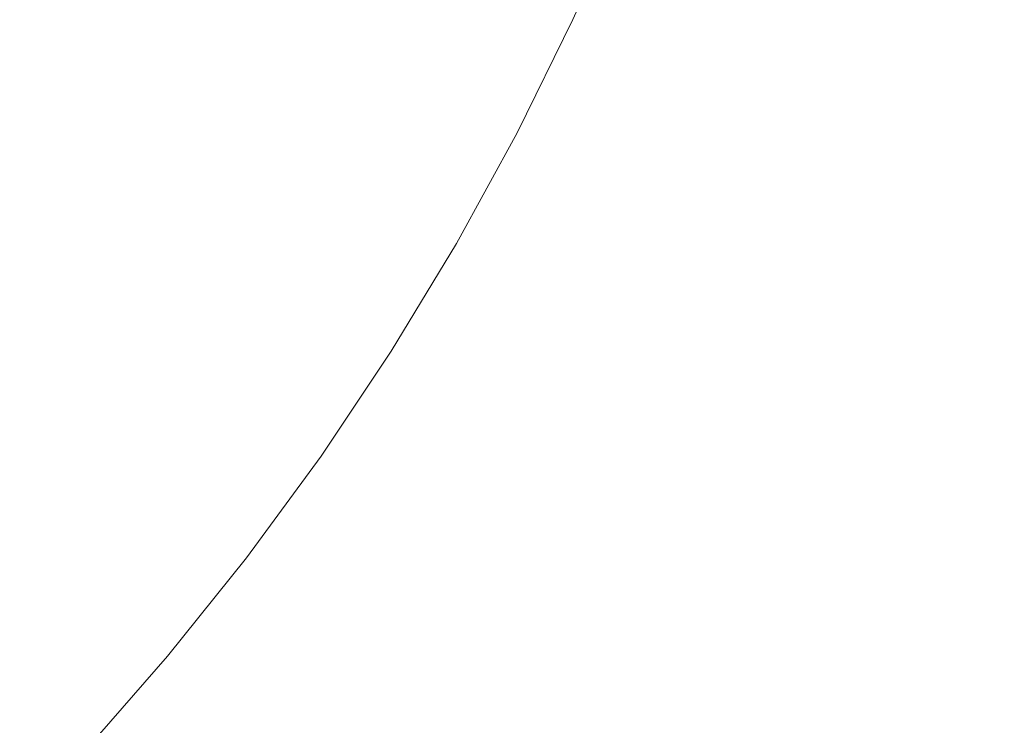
# Model space of a CAD drawing. Header units: centimetres. Extents: x -26 to 27.3, y -25.9 to -24.1.
# Tile 142 of 224: x 9.397 to 9.4992, y -25.5599 to -25.4867. Entities that reach past the tile are written whole.
import ezdxf

# ---------------------------------------------------------------- set-up
doc = ezdxf.new("R2010")
doc.units = ezdxf.units.CM
doc.header["$LTSCALE"] = 2.54
doc.layers.add('Lucido design-1', color=7, linetype='Continuous')

# ---------------------------------------------------------------- blocks, each defined once
blk = doc.blocks.new('Gruppo-7-1')
at = {"color": 7, "linetype": 'Continuous', "lineweight": 9}
blk.add_3dface([(-25.91748, -24.15989, 1182.42273), (-25.91748, -25.75989, 1182.42273), (27.18252, -25.75989, 1182.42273), (27.18252, -24.15989, 1182.42273)], dxfattribs=at)
for points, invisible_edges in [([(27.18252, -24.15989, 1181.62273), (27.18252, -25.75989, 1181.62273), (9.46863, -25.4501, 1181.62273), (9.4723, -25.43753, 1181.62273)], 10), ([(9.46443, -25.46249, 1181.62273), (9.46863, -25.4501, 1181.62273), (27.18252, -25.75989, 1181.62273)], 10), ([(9.45968, -25.47469, 1181.62273), (9.46443, -25.46249, 1181.62273), (27.18252, -25.75989, 1181.62273)], 10), ([(9.43196, -25.4762, 1181.62584), (9.42665, -25.48697, 1181.62584), (9.42312, -25.48514, 1181.62695), (9.42836, -25.47453, 1181.62695)], 15), ([(27.18252, -25.75989, 1181.62273), (9.45441, -25.48667, 1181.62273), (9.45968, -25.47469, 1181.62273)], 9), ([(9.40955, -25.47807, 1181.63295), (9.40418, -25.48786, 1181.63295), (9.40102, -25.48604, 1181.63484), (9.40631, -25.47639, 1181.63484)], 15), ([(9.4356, -25.4779, 1181.6249), (9.43021, -25.48883, 1181.6249), (9.42665, -25.48697, 1181.62584), (9.43196, -25.4762, 1181.62584)], 15), ([(9.41285, -25.47979, 1181.63122), (9.4074, -25.48973, 1181.63122), (9.40418, -25.48786, 1181.63295), (9.40955, -25.47807, 1181.63295)], 15), ([(9.43928, -25.47962, 1181.62413), (9.43381, -25.4907, 1181.62413), (9.43021, -25.48883, 1181.6249), (9.4356, -25.4779, 1181.6249)], 15), ([(9.41622, -25.48155, 1181.62964), (9.41069, -25.49162, 1181.62964), (9.4074, -25.48973, 1181.63122), (9.41285, -25.47979, 1181.63122)], 15), ([(9.44298, -25.48135, 1181.62352), (9.43744, -25.49259, 1181.62352), (9.43381, -25.4907, 1181.62413), (9.43928, -25.47962, 1181.62413)], 15), ([(9.41965, -25.48333, 1181.62821), (9.41404, -25.49356, 1181.62821), (9.41069, -25.49162, 1181.62964), (9.41622, -25.48155, 1181.62964)], 15), ([(9.44671, -25.48308, 1181.62309), (9.44109, -25.49449, 1181.62309), (9.43744, -25.49259, 1181.62352), (9.44298, -25.48135, 1181.62352)], 15), ([(9.39793, -25.48426, 1181.63686), (9.3923, -25.49354, 1181.63686), (9.38937, -25.49167, 1181.63904), (9.39492, -25.48252, 1181.63904)], 15), ([(9.42312, -25.48514, 1181.62695), (9.41743, -25.49552, 1181.62695), (9.41404, -25.49356, 1181.62821), (9.41965, -25.48333, 1181.62821)], 15), ([(9.45046, -25.48483, 1181.62282), (9.44475, -25.4964, 1181.62282), (9.44109, -25.49449, 1181.62309), (9.44671, -25.48308, 1181.62309)], 15), ([(9.40102, -25.48604, 1181.63484), (9.39531, -25.49545, 1181.63484), (9.3923, -25.49354, 1181.63686), (9.39793, -25.48426, 1181.63686)], 15), ([(9.45441, -25.48667, 1181.62273), (9.44862, -25.49841, 1181.62273), (9.44475, -25.4964, 1181.62282), (9.45046, -25.48483, 1181.62282)], 14), ([(9.42665, -25.48697, 1181.62584), (9.42087, -25.4975, 1181.62584), (9.41743, -25.49552, 1181.62695), (9.42312, -25.48514, 1181.62695)], 15), ([(9.40418, -25.48786, 1181.63295), (9.39838, -25.49741, 1181.63295), (9.39531, -25.49545, 1181.63484), (9.40102, -25.48604, 1181.63484)], 15), ([(9.43021, -25.48883, 1181.6249), (9.42435, -25.49951, 1181.6249), (9.42087, -25.4975, 1181.62584), (9.42665, -25.48697, 1181.62584)], 15), ([(9.44862, -25.49841, 1181.62273), (9.45441, -25.48667, 1181.62273), (27.18252, -25.75989, 1181.62273)], 10), ([(9.4074, -25.48973, 1181.63122), (9.40153, -25.49941, 1181.63122), (9.39838, -25.49741, 1181.63295), (9.40418, -25.48786, 1181.63295)], 15), ([(9.43381, -25.4907, 1181.62413), (9.42787, -25.50154, 1181.62413), (9.42435, -25.49951, 1181.6249), (9.43021, -25.48883, 1181.6249)], 15), ([(9.41069, -25.49162, 1181.62964), (9.40473, -25.50145, 1181.62964), (9.40153, -25.49941, 1181.63122), (9.4074, -25.48973, 1181.63122)], 15), ([(9.43744, -25.49259, 1181.62352), (9.43141, -25.50358, 1181.62352), (9.42787, -25.50154, 1181.62413), (9.43381, -25.4907, 1181.62413)], 15), ([(9.41404, -25.49356, 1181.62821), (9.40799, -25.50353, 1181.62821), (9.40473, -25.50145, 1181.62964), (9.41069, -25.49162, 1181.62964)], 15), ([(9.44109, -25.49449, 1181.62309), (9.43497, -25.50564, 1181.62309), (9.43141, -25.50358, 1181.62352), (9.43744, -25.49259, 1181.62352)], 15), ([(9.41743, -25.49552, 1181.62695), (9.41129, -25.50563, 1181.62695), (9.40799, -25.50353, 1181.62821), (9.41404, -25.49356, 1181.62821)], 15), ([(9.44475, -25.4964, 1181.62282), (9.43855, -25.50771, 1181.62282), (9.43497, -25.50564, 1181.62309), (9.44109, -25.49449, 1181.62309)], 15), ([(9.39838, -25.49741, 1181.63295), (9.39218, -25.5067, 1181.63295), (9.38919, -25.5046, 1181.63484), (9.39531, -25.49545, 1181.63484)], 15), ([(9.42087, -25.4975, 1181.62584), (9.41464, -25.50777, 1181.62584), (9.41129, -25.50563, 1181.62695), (9.41743, -25.49552, 1181.62695)], 15), ([(9.44862, -25.49841, 1181.62273), (9.44233, -25.50989, 1181.62273), (9.43855, -25.50771, 1181.62282), (9.44475, -25.4964, 1181.62282)], 14), ([(9.40153, -25.49941, 1181.63122), (9.39523, -25.50883, 1181.63122), (9.39218, -25.5067, 1181.63295), (9.39838, -25.49741, 1181.63295)], 15), ([(9.42435, -25.49951, 1181.6249), (9.41803, -25.50993, 1181.6249), (9.41464, -25.50777, 1181.62584), (9.42087, -25.4975, 1181.62584)], 15), ([(9.44233, -25.50989, 1181.62273), (9.44862, -25.49841, 1181.62273), (27.18252, -25.75989, 1181.62273)], 10), ([(9.40473, -25.50145, 1181.62964), (9.39834, -25.51101, 1181.62964), (9.39523, -25.50883, 1181.63122), (9.40153, -25.49941, 1181.63122)], 15), ([(9.42787, -25.50154, 1181.62413), (9.42145, -25.51211, 1181.62413), (9.41803, -25.50993, 1181.6249), (9.42435, -25.49951, 1181.6249)], 15), ([(9.40799, -25.50353, 1181.62821), (9.40151, -25.51322, 1181.62821), (9.39834, -25.51101, 1181.62964), (9.40473, -25.50145, 1181.62964)], 15), ([(9.43141, -25.50358, 1181.62352), (9.4249, -25.5143, 1181.62352), (9.42145, -25.51211, 1181.62413), (9.42787, -25.50154, 1181.62413)], 15), ([(9.41129, -25.50563, 1181.62695), (9.40472, -25.51547, 1181.62695), (9.40151, -25.51322, 1181.62821), (9.40799, -25.50353, 1181.62821)], 15), ([(9.43497, -25.50564, 1181.62309), (9.42837, -25.51651, 1181.62309), (9.4249, -25.5143, 1181.62352), (9.43141, -25.50358, 1181.62352)], 15), ([(9.41464, -25.50777, 1181.62584), (9.40797, -25.51775, 1181.62584), (9.40472, -25.51547, 1181.62695), (9.41129, -25.50563, 1181.62695)], 15), ([(9.43855, -25.50771, 1181.62282), (9.43186, -25.51874, 1181.62282), (9.42837, -25.51651, 1181.62309), (9.43497, -25.50564, 1181.62309)], 15), ([(9.41803, -25.50993, 1181.6249), (9.41126, -25.52006, 1181.6249), (9.40797, -25.51775, 1181.62584), (9.41464, -25.50777, 1181.62584)], 15), ([(9.44233, -25.50989, 1181.62273), (9.43554, -25.52108, 1181.62273), (9.43186, -25.51874, 1181.62282), (9.43855, -25.50771, 1181.62282)], 14), ([(9.39834, -25.51101, 1181.62964), (9.39155, -25.52028, 1181.62964), (9.38853, -25.51797, 1181.63122), (9.39523, -25.50883, 1181.63122)], 15), ([(9.42145, -25.51211, 1181.62413), (9.41459, -25.52238, 1181.62413), (9.41126, -25.52006, 1181.6249), (9.41803, -25.50993, 1181.6249)], 15), ([(27.18252, -25.75989, 1181.62273), (9.43554, -25.52108, 1181.62273), (9.44233, -25.50989, 1181.62273)], 9), ([(9.40151, -25.51322, 1181.62821), (9.39461, -25.52263, 1181.62821), (9.39155, -25.52028, 1181.62964), (9.39834, -25.51101, 1181.62964)], 15), ([(9.4249, -25.5143, 1181.62352), (9.41794, -25.52473, 1181.62352), (9.41459, -25.52238, 1181.62413), (9.42145, -25.51211, 1181.62413)], 15), ([(9.40472, -25.51547, 1181.62695), (9.39772, -25.52502, 1181.62695), (9.39461, -25.52263, 1181.62821), (9.40151, -25.51322, 1181.62821)], 15), ([(9.42837, -25.51651, 1181.62309), (9.42131, -25.52709, 1181.62309), (9.41794, -25.52473, 1181.62352), (9.4249, -25.5143, 1181.62352)], 15), ([(9.40797, -25.51775, 1181.62584), (9.40087, -25.52744, 1181.62584), (9.39772, -25.52502, 1181.62695), (9.40472, -25.51547, 1181.62695)], 15), ([(9.43186, -25.51874, 1181.62282), (9.42469, -25.52946, 1181.62282), (9.42131, -25.52709, 1181.62309), (9.42837, -25.51651, 1181.62309)], 15), ([(9.41126, -25.52006, 1181.6249), (9.40406, -25.52988, 1181.6249), (9.40087, -25.52744, 1181.62584), (9.40797, -25.51775, 1181.62584)], 15), ([(9.43554, -25.52108, 1181.62273), (9.42826, -25.53196, 1181.62273), (9.42469, -25.52946, 1181.62282), (9.43186, -25.51874, 1181.62282)], 14), ([(9.41459, -25.52238, 1181.62413), (9.40728, -25.53235, 1181.62413), (9.40406, -25.52988, 1181.6249), (9.41126, -25.52006, 1181.6249)], 15), ([(9.42826, -25.53196, 1181.62273), (9.43554, -25.52108, 1181.62273), (27.18252, -25.75989, 1181.62273)], 10), ([(9.39772, -25.52502, 1181.62695), (9.39031, -25.53425, 1181.62695), (9.38731, -25.53173, 1181.62821), (9.39461, -25.52263, 1181.62821)], 15), ([(9.41794, -25.52473, 1181.62352), (9.41052, -25.53484, 1181.62352), (9.40728, -25.53235, 1181.62413), (9.41459, -25.52238, 1181.62413)], 15), ([(9.42131, -25.52709, 1181.62309), (9.41379, -25.53735, 1181.62309), (9.41052, -25.53484, 1181.62352), (9.41794, -25.52473, 1181.62352)], 15), ([(9.40087, -25.52744, 1181.62584), (9.39336, -25.5368, 1181.62584), (9.39031, -25.53425, 1181.62695), (9.39772, -25.52502, 1181.62695)], 15), ([(9.40406, -25.52988, 1181.6249), (9.39643, -25.53938, 1181.6249), (9.39336, -25.5368, 1181.62584), (9.40087, -25.52744, 1181.62584)], 15), ([(9.42469, -25.52946, 1181.62282), (9.41707, -25.53986, 1181.62282), (9.41379, -25.53735, 1181.62309), (9.42131, -25.52709, 1181.62309)], 15), ([(9.40728, -25.53235, 1181.62413), (9.39954, -25.54199, 1181.62413), (9.39643, -25.53938, 1181.6249), (9.40406, -25.52988, 1181.6249)], 15), ([(9.42826, -25.53196, 1181.62273), (9.42052, -25.54252, 1181.62273), (9.41707, -25.53986, 1181.62282), (9.42469, -25.52946, 1181.62282)], 14), ([(27.18252, -25.75989, 1181.62273), (9.42052, -25.54252, 1181.62273), (9.42826, -25.53196, 1181.62273)], 9), ([(9.41052, -25.53484, 1181.62352), (9.40267, -25.54462, 1181.62352), (9.39954, -25.54199, 1181.62413), (9.40728, -25.53235, 1181.62413)], 15), ([(9.41379, -25.53735, 1181.62309), (9.40583, -25.54727, 1181.62309), (9.40267, -25.54462, 1181.62352), (9.41052, -25.53484, 1181.62352)], 15), ([(9.41707, -25.53986, 1181.62282), (9.40899, -25.54992, 1181.62282), (9.40583, -25.54727, 1181.62309), (9.41379, -25.53735, 1181.62309)], 15), ([(9.39954, -25.54199, 1181.62413), (9.39139, -25.55129, 1181.62413), (9.3884, -25.54854, 1181.6249), (9.39643, -25.53938, 1181.6249)], 15), ([(9.42052, -25.54252, 1181.62273), (9.41233, -25.55272, 1181.62273), (9.40899, -25.54992, 1181.62282), (9.41707, -25.53986, 1181.62282)], 14), ([(9.40267, -25.54462, 1181.62352), (9.39441, -25.55405, 1181.62352), (9.39139, -25.55129, 1181.62413), (9.39954, -25.54199, 1181.62413)], 15), ([(9.41233, -25.55272, 1181.62273), (9.42052, -25.54252, 1181.62273), (27.18252, -25.75989, 1181.62273)], 10), ([(9.40583, -25.54727, 1181.62309), (9.39744, -25.55683, 1181.62309), (9.39441, -25.55405, 1181.62352), (9.40267, -25.54462, 1181.62352)], 15), ([(9.40899, -25.54992, 1181.62282), (9.40049, -25.55962, 1181.62282), (9.39744, -25.55683, 1181.62309), (9.40583, -25.54727, 1181.62309)], 15), ([(9.41233, -25.55272, 1181.62273), (9.4037, -25.56257, 1181.62273), (9.40049, -25.55962, 1181.62282), (9.40899, -25.54992, 1181.62282)], 14), ([(27.18252, -25.75989, 1181.62273), (9.4037, -25.56257, 1181.62273), (9.41233, -25.55272, 1181.62273)], 9), ([(9.39744, -25.55683, 1181.62309), (9.38864, -25.56602, 1181.62309), (9.38574, -25.56311, 1181.62352), (9.39441, -25.55405, 1181.62352)], 15), ([(9.40049, -25.55962, 1181.62282), (9.39157, -25.56894, 1181.62282), (9.38864, -25.56602, 1181.62309), (9.39744, -25.55683, 1181.62309)], 15), ([(9.4037, -25.56257, 1181.62273), (9.39465, -25.57202, 1181.62273), (9.39157, -25.56894, 1181.62282), (9.40049, -25.55962, 1181.62282)], 14)]:
    blk.add_3dface(points, dxfattribs=dict(at, invisible_edges=invisible_edges))

msp = doc.modelspace()

# ---------------------------------------------------------------- block references
at = {"layer": 'Lucido design-1', "color": 7}
msp.add_blockref('Gruppo-7-1', (0, 0), dxfattribs=at)

doc.saveas('drawing.dxf')
